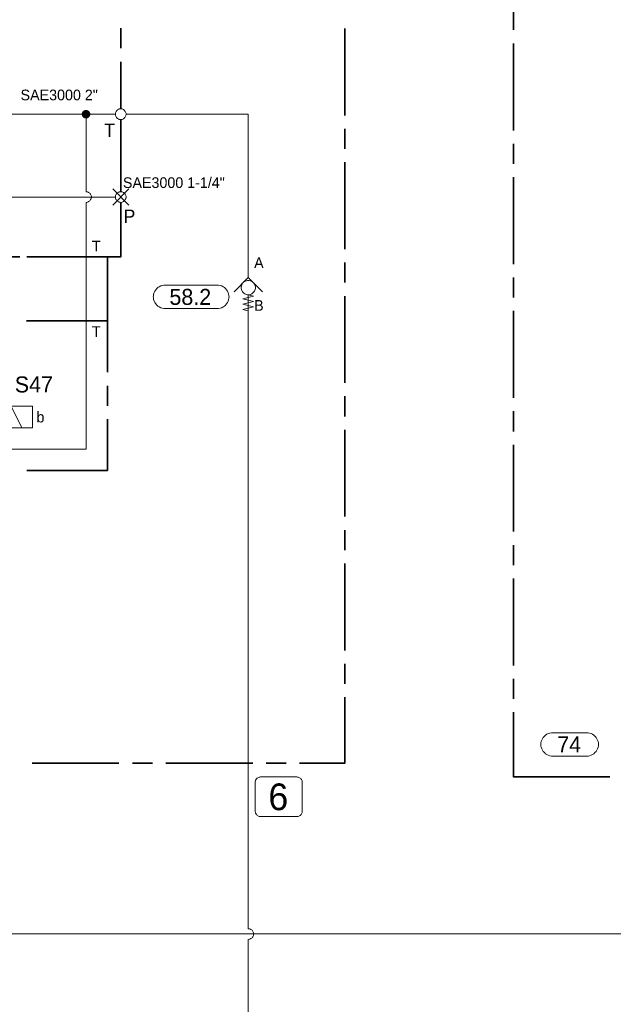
# Model space of a CAD drawing. Header units: millimetres. Extents: x 0 to 138, y 0 to 47.
# Tile 132 of 165: x 35.89 to 39.39, y 23.59 to 29.39. Entities that reach past the tile are written whole.
import ezdxf

# ---------------------------------------------------------------- set-up
doc = ezdxf.new("R2010")
doc.units = ezdxf.units.MM
for name, color, linetype in [('PDF_Geomertry', 7, 'Continuous'), ('PDF_Solid Fills', 7, 'Continuous'), ('PDF_Text', 7, 'Continuous')]:
    doc.layers.add(name, color=color, linetype=linetype)
doc.styles.add('PDF Arial', font='txt')

msp = doc.modelspace()

# ---------------------------------------------------------------- hatches: boundary and pattern name
at = {"layer": 'PDF_Solid Fills', "transparency": 33554559}
for points in [[(36.2826, 28.8326), (36.2571, 28.8326), (36.2576, 28.836)], [(36.2826, 28.8326), (36.2576, 28.829), (36.2571, 28.8326)], [(36.2826, 28.8326), (36.2576, 28.836), (36.2585, 28.8388)], [(36.2826, 28.8326), (36.2585, 28.8257), (36.2576, 28.829)], [(36.2826, 28.8326), (36.2585, 28.8388), (36.259, 28.8424)], [(36.2826, 28.8326), (36.259, 28.8229), (36.2585, 28.8257)], [(36.2826, 28.8326), (36.259, 28.8424), (36.2604, 28.8451)], [(36.2826, 28.8326), (36.2604, 28.8201), (36.259, 28.8229)], [(36.2826, 28.8326), (36.2604, 28.8451), (36.2626, 28.8479)], [(36.2826, 28.8326), (36.2626, 28.8174), (36.2604, 28.8201)], [(36.2826, 28.8326), (36.2626, 28.8479), (36.2646, 28.8499)], [(36.2826, 28.8326), (36.2646, 28.8146), (36.2626, 28.8174)], [(36.2826, 28.8326), (36.2646, 28.8499), (36.2674, 28.8526)], [(36.2826, 28.8326), (36.2674, 28.8124), (36.2646, 28.8146)], [(36.2826, 28.8326), (36.2674, 28.8526), (36.2701, 28.854)], [(36.2826, 28.8326), (36.2701, 28.8104), (36.2674, 28.8124)], [(36.2826, 28.8326), (36.2701, 28.854), (36.2729, 28.8554)], [(36.2826, 28.8326), (36.2729, 28.809), (36.2701, 28.8104)], [(36.2826, 28.8326), (36.2729, 28.8554), (36.2757, 28.8568)], [(36.2826, 28.8326), (36.2757, 28.8082), (36.2729, 28.809)], [(36.2826, 28.8326), (36.2757, 28.8568), (36.2793, 28.8576)], [(36.2826, 28.8326), (36.2793, 28.8076), (36.2757, 28.8082)], [(36.2826, 28.8326), (36.2793, 28.8576), (36.2826, 28.8576)], [(36.2826, 28.8326), (36.2826, 28.8076), (36.2793, 28.8076)], [(36.2826, 28.8326), (36.2854, 28.8576), (36.289, 28.8568)], [(36.2826, 28.8326), (36.2826, 28.8576), (36.2854, 28.8576)], [(36.2826, 28.8326), (36.289, 28.8568), (36.2924, 28.8554)], [(36.2826, 28.8326), (36.2924, 28.8554), (36.2951, 28.854)], [(36.2826, 28.8326), (36.2951, 28.854), (36.2979, 28.8526)], [(36.2826, 28.8326), (36.2979, 28.8526), (36.3001, 28.8499)], [(36.2826, 28.8326), (36.3001, 28.8499), (36.3021, 28.8479)], [(36.2826, 28.8326), (36.3021, 28.8479), (36.3043, 28.8451)], [(36.2826, 28.8326), (36.3043, 28.8451), (36.3057, 28.8424)], [(36.2826, 28.8326), (36.3057, 28.8424), (36.3071, 28.8388)], [(36.2826, 28.8326), (36.3071, 28.8388), (36.3076, 28.836)], [(36.2826, 28.8326), (36.3076, 28.836), (36.3076, 28.8326)], [(36.2826, 28.8326), (36.2854, 28.8076), (36.2826, 28.8076)], [(36.2826, 28.8326), (36.289, 28.8082), (36.2854, 28.8076)], [(36.2826, 28.8326), (36.2924, 28.809), (36.289, 28.8082)], [(36.2826, 28.8326), (36.2951, 28.8104), (36.2924, 28.809)], [(36.2826, 28.8326), (36.2979, 28.8124), (36.2951, 28.8104)], [(36.2826, 28.8326), (36.3001, 28.8146), (36.2979, 28.8124)], [(36.2826, 28.8326), (36.3021, 28.8174), (36.3001, 28.8146)], [(36.2826, 28.8326), (36.3043, 28.8201), (36.3021, 28.8174)], [(36.2826, 28.8326), (36.3057, 28.8229), (36.3043, 28.8201)], [(36.2826, 28.8326), (36.3071, 28.8257), (36.3057, 28.8229)], [(36.2826, 28.8326), (36.3076, 28.829), (36.3071, 28.8257)], [(36.2826, 28.8326), (36.3076, 28.8326), (36.3076, 28.829)]]:
    msp.add_hatch(color=256, dxfattribs=at).paths.add_polyline_path(points)

# ---------------------------------------------------------------- linework, layer by layer
at = {"layer": 'PDF_Geomertry', "lineweight": 35}
for points in [[(38.8001, 29.3285), (38.8001, 29.4465)], [(36.4868, 29.2207), (36.4868, 29.3388)], [(37.8071, 29.3374), (37.8071, 28.8257)], [(38.8001, 28.7374), (38.8001, 29.2493)], [(36.4868, 28.8638), (36.4868, 29.1415)], [(36.4868, 28.3763), (36.4868, 28.8013)], [(37.8071, 28.7471), (37.8071, 28.629)], [(38.8001, 28.541), (38.8001, 28.659)], [(37.8071, 28.5499), (37.8071, 28.0382)], [(38.8001, 27.9499), (38.8001, 28.4618)], [(36.1687, 27.9929), (36.4868, 27.9929), (36.4868, 28.3138)], [(35.3813, 27.9929), (35.8932, 27.9929)], [(36.4085, 27.3138), (36.4085, 27.616), (35.934, 27.616), (36.4085, 27.616), (36.4085, 27.9929), (35.934, 27.9929)], [(35.9715, 27.9929), (36.0896, 27.9929)], [(37.8071, 27.9596), (37.8071, 27.8415)], [(38.8001, 27.7535), (38.8001, 27.8715)], [(37.8071, 27.7624), (37.8071, 27.2507)], [(38.8001, 27.1632), (38.8001, 27.6749)], [(36.4085, 27.1165), (36.4085, 27.2346)], [(37.8071, 27.1721), (37.8071, 27.054)], [(38.8001, 26.966), (38.8001, 27.084)], [(35.934, 26.736), (36.4085, 26.736), (36.4085, 27.0382)], [(37.8071, 26.9757), (37.8071, 26.4638)], [(38.8001, 26.3757), (38.8001, 26.8874)], [(37.8071, 26.3846), (37.8071, 26.2665)], [(38.8001, 26.1785), (38.8001, 26.2965)], [(37.8071, 26.1882), (37.8071, 25.6763)], [(38.8001, 25.5882), (38.8001, 26.0999)], [(37.8071, 25.5971), (37.8071, 25.479)], [(38.8001, 25.3915), (38.8001, 25.5096)], [(37.8071, 25.4007), (37.8071, 25.0132), (37.5396, 25.0132)], [(39.3674, 24.9318), (38.8001, 24.9318), (38.8001, 25.3124)], [(36.4765, 25.0132), (35.9646, 25.0132)], [(36.6737, 25.0132), (36.5557, 25.0132)], [(37.264, 25.0132), (36.7521, 25.0132)], [(37.4613, 25.0132), (37.3432, 25.0132)]]:
    msp.add_lwpolyline(points, dxfattribs=at)
at = {"layer": 'PDF_Geomertry', "lineweight": 15}
for points in [[(36.5182, 28.8326), (36.5182, 28.8368), (36.5174, 28.841), (36.516, 28.8443), (36.514, 28.8479), (36.5118, 28.8513), (36.509, 28.8549), (36.5057, 28.8576), (36.5029, 28.8596), (36.4987, 28.8618), (36.4951, 28.8632), (36.491, 28.8638), (36.4868, 28.8638), (36.4826, 28.8638), (36.4785, 28.8632), (36.4751, 28.8618), (36.471, 28.8596), (36.4674, 28.8576), (36.4646, 28.8549), (36.4618, 28.8513), (36.4599, 28.8479), (36.4576, 28.8443), (36.4563, 28.841), (36.4557, 28.8368), (36.4557, 28.8326), (36.4557, 28.8285), (36.4563, 28.8243), (36.4576, 28.8207), (36.4599, 28.8165), (36.4618, 28.8132), (36.4646, 28.8104), (36.4674, 28.8076), (36.471, 28.8054), (36.4751, 28.8035), (36.4785, 28.8021), (36.4826, 28.8013), (36.4868, 28.8013), (36.491, 28.8013), (36.4951, 28.8021), (36.4987, 28.8035), (36.5029, 28.8054), (36.5057, 28.8076), (36.509, 28.8104), (36.5118, 28.8132), (36.514, 28.8165), (36.516, 28.8207), (36.5174, 28.8243), (36.5182, 28.8285), (36.5182, 28.8326)], [(36.5182, 28.3451), (36.5182, 28.3493), (36.5174, 28.3535), (36.516, 28.3576), (36.514, 28.361), (36.5118, 28.3646), (36.509, 28.3674), (36.5057, 28.3701), (36.5029, 28.3721), (36.4987, 28.3743), (36.4951, 28.3757), (36.491, 28.3763), (36.4868, 28.3763), (36.4826, 28.3763), (36.4785, 28.3757), (36.4751, 28.3743), (36.471, 28.3721), (36.4674, 28.3701), (36.4646, 28.3674), (36.4618, 28.3646), (36.4599, 28.361), (36.4576, 28.3576), (36.4563, 28.3535), (36.4557, 28.3493), (36.4557, 28.3451), (36.4557, 28.341), (36.4563, 28.3374), (36.4576, 28.3332), (36.4599, 28.3299), (36.4618, 28.3262), (36.4646, 28.3229), (36.4674, 28.3201), (36.471, 28.3179), (36.4751, 28.316), (36.4785, 28.3151), (36.4826, 28.3138), (36.4868, 28.3138), (36.491, 28.3138), (36.4951, 28.3151), (36.4987, 28.316), (36.5029, 28.3179), (36.5057, 28.3201), (36.509, 28.3229), (36.5118, 28.3262), (36.514, 28.3299), (36.516, 28.3332), (36.5174, 28.3374), (36.5182, 28.341), (36.5182, 28.3451)], [(37.0543, 27.8262), (37.0632, 27.8257), (37.0724, 27.8243), (37.0813, 27.8215), (37.0896, 27.8174), (37.0974, 27.8118), (37.1043, 27.8063), (37.1104, 27.7993), (37.1154, 27.791), (37.1196, 27.7826), (37.1224, 27.7743), (37.1243, 27.7651), (37.1251, 27.7563), (37.1251, 27.759), (37.1243, 27.7499), (37.1224, 27.741), (37.1196, 27.7318), (37.1154, 27.7235), (37.1104, 27.716), (37.1043, 27.709), (37.0974, 27.7026), (37.0896, 27.6979), (37.0813, 27.6938), (37.0724, 27.691), (37.0632, 27.6888), (37.0543, 27.6882), (36.7493, 27.6882), (36.7404, 27.6888), (36.7307, 27.691), (36.7224, 27.6938), (36.714, 27.6979), (36.7063, 27.7026), (36.6993, 27.709), (36.6932, 27.716), (36.6882, 27.7235), (36.684, 27.7318), (36.6807, 27.741), (36.6793, 27.7499), (36.6785, 27.759), (36.6785, 27.7563), (36.6793, 27.7651), (36.6807, 27.7743), (36.684, 27.7826), (36.6882, 27.791), (36.6932, 27.7993), (36.6993, 27.8063), (36.7063, 27.8118), (36.714, 27.8174), (36.7224, 27.8215), (36.7307, 27.8243), (36.7404, 27.8257), (36.7493, 27.8262), (37.0543, 27.8262)], [(37.2799, 27.8118), (37.2799, 27.8174), (37.2785, 27.8229), (37.2765, 27.8276), (37.2743, 27.8326), (37.2715, 27.8374), (37.2674, 27.8415), (37.2632, 27.8451), (37.259, 27.8485), (37.2543, 27.8507), (37.2487, 27.8526), (37.2438, 27.8535), (37.2382, 27.854), (37.2326, 27.8535), (37.2271, 27.8526), (37.2224, 27.8507), (37.2174, 27.8485), (37.2126, 27.8451), (37.2085, 27.8415), (37.2049, 27.8374), (37.2015, 27.8326), (37.1993, 27.8276), (37.1974, 27.8229), (37.1965, 27.8174), (37.196, 27.8118), (37.1965, 27.8063), (37.1974, 27.8013), (37.1993, 27.7957), (37.2015, 27.791), (37.2049, 27.7868), (37.2085, 27.7826), (37.2126, 27.7785), (37.2174, 27.7757), (37.2224, 27.7729), (37.2271, 27.7715), (37.2326, 27.7701), (37.2382, 27.7701), (37.2438, 27.7701), (37.2487, 27.7715), (37.2543, 27.7729), (37.259, 27.7757), (37.2632, 27.7785), (37.2674, 27.7826), (37.2715, 27.7868), (37.2743, 27.791), (37.2765, 27.7957), (37.2785, 27.8013), (37.2799, 27.8063), (37.2799, 27.8118)], [(35.7793, 26.9874), (35.9682, 26.9874), (35.9682, 27.1132), (35.7793, 27.1132), (35.7793, 26.9874)], [(39.2293, 25.1924), (39.2382, 25.1915), (39.2479, 25.1901), (39.2563, 25.1868), (39.2646, 25.1832), (39.2724, 25.1776), (39.2793, 25.1715), (39.2854, 25.1646), (39.2904, 25.1568), (39.2946, 25.1485), (39.2979, 25.1401), (39.2993, 25.1313), (39.3001, 25.1215), (39.3001, 25.1249), (39.2993, 25.116), (39.2979, 25.1068), (39.2946, 25.0979), (39.2904, 25.0896), (39.2854, 25.0818), (39.2793, 25.0749), (39.2724, 25.0688), (39.2646, 25.0638), (39.2563, 25.0596), (39.2479, 25.0568), (39.2382, 25.0549), (39.2293, 25.054), (39.0313, 25.054), (39.0224, 25.0549), (39.0132, 25.0568), (39.0043, 25.0596), (38.996, 25.0638), (38.9882, 25.0688), (38.9813, 25.0749), (38.9751, 25.0818), (38.9701, 25.0896), (38.966, 25.0979), (38.9632, 25.1068), (38.9613, 25.116), (38.9604, 25.1249), (38.9604, 25.1215), (38.9613, 25.1313), (38.9632, 25.1401), (38.966, 25.1485), (38.9701, 25.1568), (38.9751, 25.1646), (38.9813, 25.1715), (38.9882, 25.1776), (38.996, 25.1832), (39.0043, 25.1868), (39.0132, 25.1901), (39.0224, 25.1915), (39.0313, 25.1924), (39.2293, 25.1924)]]:
    msp.add_lwpolyline(points, close=True, dxfattribs=at)
for points in [[(33.8118, 28.3763), (33.8118, 28.8326), (35.1793, 28.8326), (35.4307, 28.8326), (35.6821, 28.8326), (36.2826, 28.8326)], [(36.2826, 28.3763), (36.2826, 28.8326), (36.4557, 28.8326)], [(37.2382, 27.8715), (37.2382, 27.8957), (37.2382, 28.8326), (36.5182, 28.8326)], [(36.4557, 28.3451), (34.5224, 28.3451), (32.0515, 28.3451), (28.4493, 28.3451)], [(35.4654, 26.8618), (36.2826, 26.8618), (36.2826, 27.616), (36.2826, 27.9929), (36.2826, 28.3138), (36.2868, 28.3138), (36.2904, 28.3151), (36.2946, 28.316), (36.2979, 28.3179), (36.3015, 28.3201), (36.3049, 28.3229), (36.3076, 28.3262), (36.3099, 28.3299), (36.3112, 28.3332), (36.3126, 28.3374), (36.314, 28.341), (36.314, 28.3451), (36.314, 28.3493), (36.3126, 28.3535), (36.3112, 28.3576), (36.3099, 28.361), (36.3076, 28.3646), (36.3049, 28.3674), (36.3015, 28.3701), (36.2979, 28.3721), (36.2946, 28.3743), (36.2904, 28.3757), (36.2868, 28.3763), (36.2826, 28.3763), (36.2868, 28.3763), (36.2904, 28.3757), (36.2946, 28.3743), (36.2979, 28.3721), (36.3015, 28.3701), (36.3049, 28.3674), (36.3076, 28.3646), (36.3099, 28.361), (36.3112, 28.3576), (36.3126, 28.3535), (36.314, 28.3493), (36.314, 28.3451), (36.314, 28.341), (36.3126, 28.3374), (36.3112, 28.3332), (36.3099, 28.3299), (36.3076, 28.3262), (36.3049, 28.3229), (36.3015, 28.3201), (36.2979, 28.3179), (36.2946, 28.316), (36.2904, 28.3151), (36.2868, 28.3138), (36.2826, 28.3138)], [(36.4396, 28.2979), (36.534, 28.3924)], [(36.534, 28.2979), (36.4396, 28.3924)], [(37.1543, 27.7874), (37.2382, 27.8715), (37.3215, 27.7874)], [(37.2382, 24.0388), (37.2382, 27.7701), (37.2696, 27.7624), (37.2063, 27.7465), (37.2696, 27.7304), (37.2063, 27.7151), (37.2696, 27.6993), (37.2063, 27.6832), (37.2382, 27.6757)], [(35.9057, 26.9874), (35.8424, 27.1132)], [(28.8424, 23.2124), (28.8424, 24.0076), (40.0951, 24.0076), (40.0951, 26.7735)], [(37.2382, 23.4415), (37.2382, 23.9757), (37.2424, 23.9763), (37.246, 23.9771), (37.2501, 23.9785), (37.2535, 23.9804), (37.2571, 23.9826), (37.2604, 23.9854), (37.2632, 23.9882), (37.2654, 23.9915), (37.2674, 23.9951), (37.2682, 23.9993), (37.2696, 24.0035), (37.2696, 24.0076), (37.2696, 24.0118), (37.2682, 24.0151), (37.2674, 24.0193), (37.2654, 24.0229), (37.2632, 24.0263), (37.2604, 24.0299), (37.2571, 24.0326), (37.2535, 24.0346), (37.2501, 24.0368), (37.246, 24.0374), (37.2424, 24.0388), (37.2382, 24.0388), (37.2424, 24.0388), (37.246, 24.0374), (37.2501, 24.0368), (37.2535, 24.0346), (37.2571, 24.0326), (37.2604, 24.0299), (37.2632, 24.0263), (37.2654, 24.0229), (37.2674, 24.0193), (37.2682, 24.0151), (37.2696, 24.0118), (37.2696, 24.0076), (37.2696, 24.0035), (37.2682, 23.9993), (37.2674, 23.9951), (37.2654, 23.9915), (37.2632, 23.9882), (37.2604, 23.9854), (37.2571, 23.9826), (37.2535, 23.9804), (37.2501, 23.9785), (37.246, 23.9771), (37.2424, 23.9763), (37.2382, 23.9757)]]:
    msp.add_lwpolyline(points, dxfattribs=at)
at = {"layer": 'PDF_Geomertry', "lineweight": 0}
msp.add_lwpolyline([(36.2701, 28.8326), (36.2701, 28.8304), (36.2701, 28.829), (36.271, 28.8276), (36.2715, 28.8263), (36.2724, 28.8249), (36.2738, 28.8235), (36.2751, 28.8221), (36.2765, 28.8215), (36.2779, 28.8207), (36.2793, 28.8201), (36.2807, 28.8201), (36.2826, 28.8201), (36.284, 28.8201), (36.2854, 28.8201), (36.2876, 28.8207), (36.289, 28.8215), (36.2904, 28.8221), (36.291, 28.8235), (36.2924, 28.8249), (36.2932, 28.8263), (36.2937, 28.8276), (36.2946, 28.829), (36.2951, 28.8304), (36.2951, 28.8326), (36.2951, 28.834), (36.2946, 28.836), (36.2937, 28.8374), (36.2932, 28.8388), (36.2924, 28.8401), (36.291, 28.8415), (36.2904, 28.8424), (36.289, 28.8437), (36.2876, 28.8443), (36.2854, 28.8443), (36.284, 28.8451), (36.2826, 28.8451), (36.2807, 28.8451), (36.2793, 28.8443), (36.2779, 28.8443), (36.2765, 28.8437), (36.2751, 28.8424), (36.2738, 28.8415), (36.2724, 28.8401), (36.2715, 28.8388), (36.271, 28.8374), (36.2701, 28.836), (36.2701, 28.834), (36.2701, 28.8326)], close=True, dxfattribs=at)
at = {"layer": 'PDF_Geomertry', "lineweight": 9}
msp.add_lwpolyline([(37.5243, 24.9318), (37.5285, 24.9313), (37.5321, 24.9304), (37.5363, 24.929), (37.5396, 24.9271), (37.5432, 24.9249), (37.5465, 24.9221), (37.5493, 24.9193), (37.5515, 24.916), (37.5529, 24.9124), (37.5543, 24.9082), (37.5549, 24.904), (37.5557, 24.8999), (37.5557, 24.7304), (37.5549, 24.7263), (37.5543, 24.7221), (37.5529, 24.7188), (37.5515, 24.7146), (37.5493, 24.711), (37.5465, 24.7082), (37.5432, 24.7054), (37.5396, 24.7035), (37.5363, 24.7012), (37.5321, 24.6999), (37.5285, 24.6993), (37.5243, 24.6993), (37.3104, 24.6993), (37.3063, 24.6993), (37.3021, 24.6999), (37.2979, 24.7012), (37.2946, 24.7035), (37.291, 24.7054), (37.2882, 24.7082), (37.2854, 24.711), (37.2835, 24.7146), (37.2813, 24.7188), (37.2799, 24.7221), (37.2793, 24.7263), (37.2793, 24.7304), (37.2793, 24.8999), (37.2793, 24.904), (37.2799, 24.9082), (37.2813, 24.9124), (37.2835, 24.916), (37.2854, 24.9193), (37.2882, 24.9221), (37.291, 24.9249), (37.2946, 24.9271), (37.2979, 24.929), (37.3021, 24.9304), (37.3063, 24.9313), (37.3104, 24.9318), (37.5243, 24.9318)], close=True, dxfattribs=at)

# ---------------------------------------------------------------- texts
at = {"layer": 'PDF_Text', "attachment_point": 7, "style": 'PDF Arial'}
for s, insert, char_height in [('SAE3000 2"', (35.8974, 28.9135), 0.06283), ('T', (36.3896, 28.6985), 0.0787), ('SAE3000 1-1/4"', (36.5001, 28.3974), 0.062833), ('P', (36.5029, 28.1929), 0.0787), ('T', (36.3168, 28.0249), 0.0628), ('A', (37.2724, 27.9271), 0.0628), ('58.2', (36.7738, 27.7088), 0.09445), ('B', (37.2724, 27.6757), 0.0628), ('T', (36.3168, 27.5215), 0.0628), ('S47', (35.8632, 27.1935), 0.09445), ('b', (35.991, 27.0177), 0.0628), ('74', (39.0571, 25.0762), 0.09445), ('6', (37.3563, 24.7341), 0.1573)]:
    msp.add_mtext(s, dxfattribs=dict(at, insert=insert, char_height=char_height))

doc.saveas('drawing.dxf')
